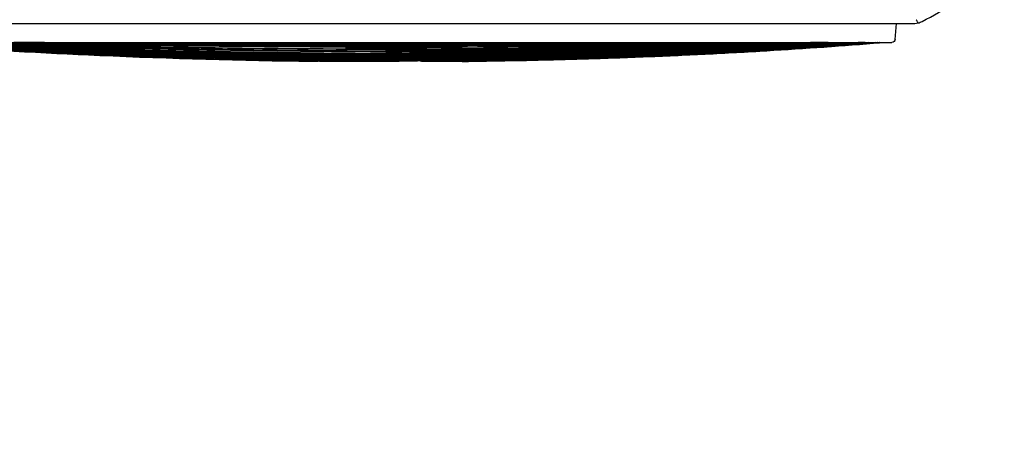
# Model space of a CAD drawing. Header units: millimetres. Extents: x -424979 to 718034, y -72486 to 344972.
# Tile 199 of 256: x 580349 to 581742, y 142422 to 143005. Entities that reach past the tile are written whole.
import ezdxf
from ezdxf import colors
from ezdxf.entities.mleader import LeaderData, LeaderLine
from ezdxf.math import Vec2, Vec3
from ezdxf.xclip import XClip

# ---------------------------------------------------------------- set-up
doc = ezdxf.new("R2010")
doc.units = ezdxf.units.MM
doc.header["$MEASUREMENT"] = 0
doc.header["$XCLIPFRAME"] = 0
doc.layers.add('IS_KLIM Opis_Średnice', color=7, linetype='Continuous', lineweight=9)
doc.layers.add('SKAN - RZUT_7_0_Nr_pióra__1', color=7, linetype='Continuous', lineweight=13)
doc.layers.add('IS_KLIM_urządzenia', color=3, linetype='Continuous')
doc.layers.add('Rysunki i obrazki', color=7, linetype='Continuous')
picture_1 = doc.add_image_def('image7.tif', size_in_pixel=(14115, 7016))

# ---------------------------------------------------------------- blocks, each defined once
blk = doc.blocks.new('Rysunek_7_7', base_point=(-247133.1, 120862.7))
at = {"layer": 'SKAN - RZUT_7_0_Nr_pióra__1', "color": 7, "lineweight": 13}
image = blk.add_image(picture_1, insert=(-306883.1, 91162.7), size_in_units=(119499.9, 59400), dxfattribs=at)
image.set_boundary_path([(-0.5, -0.5), (14114.5, 7015.5)])
blk = doc.blocks.new('G$CE471A013')
at = {"linetype": 'Continuous'}
for p, q in [((-0.367, -1.413), (-63.178, -1.413)), ((-62.054, -2.359), (-62.12, -1.413)), ((-57.042, -2.545), (-61.855, -2.545)), ((-58.757, -2.545), (-58.757, -2.545)), ((-7.032, -2.545), (-57.042, -2.545)), ((-32.037, -2.644), (-32.037, -2.642))]:
    blk.add_line(p, q, dxfattribs=at)
blk.add_arc((-61.855, -2.345), 0.2, 184, 270, dxfattribs=at)
for points, knots in [([(-63.642, -1.299), (-64.293, -0.958), (-64.934, -0.598), (-66.193, 0.161), (-66.811, 0.559), (-67.416, 0.974)], [0, 0, 0, 0, 0.5, 0.5, 1, 1, 1, 1]), ([(-63.178, -1.413), (-63.178, -1.413), (-63.179, -1.413), (-63.182, -1.413), (-63.184, -1.413), (-63.196, -1.413), (-63.206, -1.413), (-63.275, -1.41), (-63.334, -1.402), (-63.392, -1.39)], [0, 0, 0, 0, 0.008756, 0.008756, 0.040334, 0.040334, 0.177893, 0.177893, 1, 1, 1, 1]), ([(-63.388, -1.36), (-63.387, -1.357), (-63.385, -1.355), (-63.373, -1.33), (-63.36, -1.303), (-63.334, -1.259), (-63.323, -1.243), (-63.31, -1.227)], [0, 0, 0, 0, 0.07944, 0.07944, 0.676385, 0.676385, 1, 1, 1, 1]), ([(-63.318, -1.212), (-63.321, -1.211), (-63.325, -1.211), (-63.329, -1.211), (-63.329, -1.211), (-63.33, -1.211)], [0, 0, 0, 0, 0.895907, 0.895907, 1, 1, 1, 1]), ([(-63.314, -1.199), (-63.314, -1.2), (-63.314, -1.2), (-63.315, -1.204), (-63.316, -1.208), (-63.318, -1.212)], [0, 0, 0, 0, 0.075095, 0.075095, 1, 1, 1, 1]), ([(-63.318, -1.212), (-63.311, -1.226), (-63.304, -1.24), (-63.296, -1.253), (-63.296, -1.253), (-63.296, -1.254)], [0, 0, 0, 0, 0.958709, 0.958709, 1, 1, 1, 1]), ([(-32.037, -3.261), (-36.938, -3.218), (-41.838, -3.138), (-51.533, -2.903), (-56.327, -2.75), (-61.119, -2.546)], [0, 0, 0, 0, 0.505409, 0.505409, 1, 1, 1, 1]), ([(-61.118, -2.551), (-56.329, -2.844), (-51.536, -3.059), (-41.841, -3.378), (-36.939, -3.481), (-32.037, -3.525)], [0, 0, 0, 0, 0.494599, 0.494599, 1, 1, 1, 1]), ([(-32.037, -3.496), (-36.939, -3.451), (-41.841, -3.35), (-51.536, -3.04), (-56.329, -2.832), (-61.118, -2.551)], [0, 0, 0, 0, 0.505401, 0.505401, 1, 1, 1, 1]), ([(-61.118, -2.551), (-56.329, -2.832), (-51.536, -3.039), (-41.841, -3.349), (-36.939, -3.45), (-32.037, -3.494)], [0, 0, 0, 0, 0.494599, 0.494599, 1, 1, 1, 1]), ([(-32.037, -3.553), (-36.94, -3.512), (-41.841, -3.407), (-51.536, -3.079), (-56.33, -2.856), (-61.118, -2.552)], [0, 0, 0, 0, 0.505401, 0.505401, 1, 1, 1, 1]), ([(-32.037, -3.526), (-36.939, -3.483), (-41.841, -3.38), (-51.536, -3.06), (-56.329, -2.845), (-61.118, -2.552)], [0, 0, 0, 0, 0.505401, 0.505401, 1, 1, 1, 1]), ([(-32.037, -3.6), (-36.94, -3.563), (-41.842, -3.457), (-51.537, -3.114), (-56.33, -2.879), (-61.118, -2.553)], [0, 0, 0, 0, 0.505401, 0.505401, 1, 1, 1, 1]), ([(-32.037, -3.578), (-36.94, -3.538), (-41.842, -3.433), (-51.537, -3.097), (-56.33, -2.868), (-61.118, -2.553)], [0, 0, 0, 0, 0.505401, 0.505401, 1, 1, 1, 1]), ([(-32.037, -3.619), (-36.94, -3.585), (-41.843, -3.48), (-51.538, -3.13), (-56.331, -2.889), (-61.118, -2.554)], [0, 0, 0, 0, 0.505401, 0.505401, 1, 1, 1, 1]), ([(-32.037, -3.39), (-36.939, -3.345), (-41.84, -3.252), (-51.533, -2.975), (-56.326, -2.793), (-61.115, -2.549)], [0, 0, 0, 0, 0.505465, 0.505465, 1, 1, 1, 1]), ([(-61.106, -2.549), (-56.319, -2.779), (-51.53, -2.951), (-41.839, -3.214), (-36.938, -3.303), (-32.037, -3.348)], [0, 0, 0, 0, 0.494375, 0.494375, 1, 1, 1, 1]), ([(-39.382, -3.21), (-41.835, -3.167), (-44.287, -3.114), (-51.511, -2.928), (-56.282, -2.766), (-61.051, -2.55)], [0, 0, 0, 0, 0.339395, 0.339395, 1, 1, 1, 1]), ([(-32.037, -3.111), (-36.937, -3.076), (-41.838, -3.01), (-51.506, -2.824), (-56.274, -2.704), (-61.042, -2.546)], [0, 0, 0, 0, 0.50677, 0.50677, 1, 1, 1, 1]), ([(-32.037, -3.058), (-36.937, -3.025), (-41.837, -2.966), (-51.506, -2.797), (-56.274, -2.688), (-61.041, -2.545)], [0, 0, 0, 0, 0.506778, 0.506778, 1, 1, 1, 1]), ([(-61.021, -2.546), (-56.261, -2.688), (-51.499, -2.795), (-41.837, -2.964), (-36.937, -3.023), (-32.037, -3.056)], [0, 0, 0, 0, 0.492868, 0.492868, 1, 1, 1, 1]), ([(-32.037, -3.349), (-36.938, -3.305), (-41.839, -3.215), (-51.494, -2.953), (-56.248, -2.782), (-61, -2.554)], [0, 0, 0, 0, 0.507485, 0.507485, 1, 1, 1, 1]), ([(-32.037, -3.213), (-36.938, -3.173), (-41.838, -3.097), (-51.488, -2.878), (-56.237, -2.737), (-60.984, -2.551)], [0, 0, 0, 0, 0.507767, 0.507767, 1, 1, 1, 1]), ([(-60.984, -2.551), (-56.237, -2.736), (-51.488, -2.877), (-41.838, -3.095), (-36.938, -3.17), (-32.037, -3.211)], [0, 0, 0, 0, 0.492233, 0.492233, 1, 1, 1, 1]), ([(-60.984, -2.552), (-56.237, -2.752), (-51.488, -2.903), (-41.839, -3.136), (-36.938, -3.216), (-32.037, -3.259)], [0, 0, 0, 0, 0.492233, 0.492233, 1, 1, 1, 1]), ([(-32.037, -2.947), (-34.87, -2.932), (-37.702, -2.91), (-43.368, -2.851), (-46.201, -2.816), (-51.866, -2.73), (-54.699, -2.68), (-58.666, -2.597), (-59.8, -2.572), (-60.934, -2.546)], [0, 0, 0, 0, 0.294057, 0.294057, 0.58814, 0.58814, 0.882227, 0.882227, 1, 1, 1, 1]), ([(-60.894, -2.547), (-58.354, -2.605), (-55.814, -2.657), (-50.519, -2.751), (-47.764, -2.792), (-42.254, -2.862), (-39.498, -2.891), (-35.174, -2.926), (-33.606, -2.936), (-32.037, -2.945)], [0, 0, 0, 0, 0.264103, 0.264103, 0.550513, 0.550513, 0.836923, 0.836923, 1, 1, 1, 1]), ([(-36.523, -3.657), (-37.477, -3.646), (-39.655, -3.612), (-43.056, -3.531), (-46.726, -3.409), (-50.395, -3.252), (-55.081, -3.004), (-58.542, -2.766), (-60.779, -2.585)], [0, 0, 0, 0, 0.11788, 0.269085, 0.420289, 0.571494, 0.722699, 1, 1, 1, 1]), ([(-54.409, -2.619), (-55.794, -2.605), (-57.18, -2.589), (-59.248, -2.563), (-59.931, -2.554), (-60.615, -2.545)], [0, 0, 0, 0, 0.669634, 0.669634, 1, 1, 1, 1]), ([(-60.501, -2.547), (-57.467, -2.586), (-54.433, -2.62), (-49.709, -2.664), (-48.019, -2.679), (-42.949, -2.718), (-39.569, -2.739), (-34.805, -2.76), (-33.421, -2.765), (-32.037, -2.77)], [0, 0, 0, 0, 0.319801, 0.319801, 0.497905, 0.497905, 0.854114, 0.854114, 1, 1, 1, 1]), ([(-32.037, -2.713), (-34.859, -2.706), (-37.681, -2.696), (-41.915, -2.677), (-43.326, -2.67), (-47.56, -2.647), (-50.382, -2.629), (-55.564, -2.59), (-57.923, -2.569), (-60.283, -2.546)], [0, 0, 0, 0, 0.299747, 0.299747, 0.449624, 0.449624, 0.749381, 0.749381, 1, 1, 1, 1]), ([(-60.283, -2.546), (-58.036, -2.568), (-55.79, -2.587), (-52.212, -2.614), (-50.88, -2.623), (-46.883, -2.65), (-44.219, -2.664), (-38.89, -2.689), (-36.225, -2.699), (-33.053, -2.707), (-32.545, -2.709), (-32.037, -2.71)], [0, 0, 0, 0, 0.238571, 0.238571, 0.380065, 0.380065, 0.663055, 0.663055, 0.946044, 0.946044, 1, 1, 1, 1]), ([(-32.037, -3.463), (-36.939, -3.418), (-41.84, -3.319), (-51.147, -3.031), (-55.552, -2.852), (-59.955, -2.614)], [0, 0, 0, 0, 0.526489, 0.526489, 1, 1, 1, 1]), ([(-36.416, -3.652), (-40.589, -3.601), (-44.763, -3.485), (-52.262, -3.158), (-55.59, -2.969), (-58.914, -2.726)], [0, 0, 0, 0, 0.556048, 0.556048, 1, 1, 1, 1]), ([(-58.595, -2.749), (-55.376, -2.981), (-52.152, -3.162), (-44.756, -3.484), (-40.581, -3.6), (-36.405, -3.652)], [0, 0, 0, 0, 0.435984, 0.435984, 1, 1, 1, 1]), ([(-58.452, -2.755), (-55.219, -2.983), (-51.984, -3.161), (-44.514, -3.48), (-40.279, -3.596), (-36.043, -3.648)], [0, 0, 0, 0, 0.433408, 0.433408, 1, 1, 1, 1]), ([(-36.066, -3.648), (-40.298, -3.596), (-44.529, -3.48), (-51.964, -3.162), (-55.17, -2.986), (-58.372, -2.761)], [0, 0, 0, 0, 0.568697, 0.568697, 1, 1, 1, 1]), ([(-58.091, -2.545), (-55.347, -2.562), (-52.602, -2.575), (-48.884, -2.591), (-47.911, -2.595), (-44.991, -2.607), (-43.045, -2.613), (-39.152, -2.625), (-37.205, -2.63), (-34.185, -2.636), (-33.111, -2.638), (-32.037, -2.639)], [0, 0, 0, 0, 0.31601, 0.31601, 0.42808, 0.42808, 0.652219, 0.652219, 0.876357, 0.876357, 1, 1, 1, 1]), ([(-57.423, -2.786), (-53.865, -2.995), (-50.304, -3.157), (-41.842, -3.456), (-36.94, -3.562), (-32.037, -3.599)], [0, 0, 0, 0, 0.420951, 0.420951, 1, 1, 1, 1]), ([(-56.809, -2.838), (-53.456, -3.04), (-50.1, -3.198), (-41.843, -3.499), (-36.94, -3.605), (-32.037, -3.636)], [0, 0, 0, 0, 0.406561, 0.406561, 1, 1, 1, 1]), ([(-56.729, -2.835), (-53.402, -3.029), (-50.073, -3.182), (-41.843, -3.479), (-36.94, -3.585), (-32.037, -3.619)], [0, 0, 0, 0, 0.40464, 0.40464, 1, 1, 1, 1]), ([(-32.037, -2.583), (-36.954, -2.579), (-41.87, -2.572), (-49.186, -2.558), (-51.586, -2.553), (-53.986, -2.547)], [0, 0, 0, 0, 0.672022, 0.672022, 1, 1, 1, 1]), ([(-32.037, -3.058), (-27.137, -3.025), (-22.236, -2.966), (-12.557, -2.796), (-7.778, -2.688), (-3, -2.544)], [0, 0, 0, 0, 0.506209, 0.506209, 1, 1, 1, 1]), ([(-32.037, -3.111), (-27.136, -3.076), (-22.236, -3.01), (-12.557, -2.824), (-7.778, -2.704), (-3, -2.545)], [0, 0, 0, 0, 0.506209, 0.506209, 1, 1, 1, 1]), ([(-5.983, -2.545), (-8.727, -2.562), (-11.472, -2.575), (-15.189, -2.591), (-16.163, -2.595), (-19.083, -2.607), (-21.029, -2.613), (-24.922, -2.625), (-26.869, -2.63), (-29.889, -2.636), (-30.963, -2.638), (-32.037, -2.639)], [0, 0, 0, 0, 0.31601, 0.31601, 0.42808, 0.42808, 0.652219, 0.652219, 0.876357, 0.876357, 1, 1, 1, 1]), ([(-32.037, -2.578), (-32.037, -2.577), (-32.037, -2.575), (-32.037, -2.569), (-32.037, -2.565), (-32.037, -2.556), (-32.037, -2.551), (-32.037, -2.545)], [0, 0, 0, 0, 0.356764, 0.356764, 0.713527, 0.713527, 1, 1, 1, 1]), ([(-32.037, -3.261), (-27.136, -3.218), (-22.236, -3.138), (-12.541, -2.903), (-7.747, -2.75), (-2.955, -2.546)], [0, 0, 0, 0, 0.505409, 0.505409, 1, 1, 1, 1]), ([(-32.037, -2.947), (-29.204, -2.932), (-26.371, -2.91), (-20.706, -2.851), (-17.873, -2.816), (-12.207, -2.73), (-9.375, -2.68), (-5.408, -2.597), (-4.274, -2.572), (-3.139, -2.546)], [0, 0, 0, 0, 0.294057, 0.294057, 0.58814, 0.58814, 0.882227, 0.882227, 1, 1, 1, 1]), ([(-32.037, -2.713), (-29.215, -2.706), (-26.392, -2.696), (-22.159, -2.677), (-20.748, -2.67), (-16.514, -2.647), (-13.692, -2.629), (-8.513, -2.59), (-6.157, -2.569), (-3.8, -2.546)], [0, 0, 0, 0, 0.299848, 0.299848, 0.449777, 0.449777, 0.749636, 0.749636, 1, 1, 1, 1]), ([(-3.791, -2.546), (-6.037, -2.568), (-8.284, -2.587), (-11.862, -2.614), (-13.194, -2.623), (-17.191, -2.65), (-19.855, -2.664), (-25.184, -2.689), (-27.848, -2.699), (-31.021, -2.707), (-31.529, -2.709), (-32.037, -2.71)], [0, 0, 0, 0, 0.238571, 0.238571, 0.380065, 0.380065, 0.663055, 0.663055, 0.946044, 0.946044, 1, 1, 1, 1]), ([(-3.18, -2.547), (-5.72, -2.605), (-8.26, -2.657), (-13.555, -2.751), (-16.31, -2.792), (-21.82, -2.862), (-24.575, -2.891), (-28.899, -2.926), (-30.468, -2.936), (-32.037, -2.945)], [0, 0, 0, 0, 0.264103, 0.264103, 0.550513, 0.550513, 0.836923, 0.836923, 1, 1, 1, 1]), ([(-3.573, -2.547), (-6.607, -2.586), (-9.641, -2.62), (-14.365, -2.664), (-16.055, -2.679), (-21.125, -2.718), (-24.504, -2.739), (-29.268, -2.76), (-30.653, -2.765), (-32.037, -2.77)], [0, 0, 0, 0, 0.319801, 0.319801, 0.497905, 0.497905, 0.854114, 0.854114, 1, 1, 1, 1]), ([(-32.037, -2.583), (-27.12, -2.579), (-22.204, -2.572), (-14.887, -2.558), (-12.488, -2.553), (-10.088, -2.547)], [0, 0, 0, 0, 0.672022, 0.672022, 1, 1, 1, 1]), ([(-32.037, -3.39), (-27.135, -3.345), (-22.234, -3.252), (-12.541, -2.975), (-7.748, -2.793), (-2.959, -2.549)], [0, 0, 0, 0, 0.505465, 0.505465, 1, 1, 1, 1]), ([(-2.968, -2.549), (-7.755, -2.779), (-12.544, -2.951), (-22.235, -3.214), (-27.136, -3.303), (-32.037, -3.348)], [0, 0, 0, 0, 0.494375, 0.494375, 1, 1, 1, 1]), ([(-32.037, -3.463), (-27.135, -3.418), (-22.234, -3.319), (-12.539, -3.019), (-7.745, -2.82), (-2.955, -2.55)], [0, 0, 0, 0, 0.505401, 0.505401, 1, 1, 1, 1]), ([(-2.955, -2.55), (-7.745, -2.819), (-12.539, -3.018), (-22.234, -3.318), (-27.135, -3.416), (-32.037, -3.462)], [0, 0, 0, 0, 0.494599, 0.494599, 1, 1, 1, 1]), ([(-32.037, -3.306), (-27.136, -3.263), (-22.235, -3.177), (-12.563, -2.928), (-7.792, -2.766), (-3.023, -2.55)], [0, 0, 0, 0, 0.506586, 0.506586, 1, 1, 1, 1]), ([(-2.956, -2.551), (-7.745, -2.844), (-12.538, -3.059), (-22.233, -3.378), (-27.134, -3.481), (-32.037, -3.525)], [0, 0, 0, 0, 0.494599, 0.494599, 1, 1, 1, 1]), ([(-32.037, -3.496), (-27.135, -3.451), (-22.233, -3.35), (-12.538, -3.04), (-7.745, -2.832), (-2.956, -2.551)], [0, 0, 0, 0, 0.505401, 0.505401, 1, 1, 1, 1]), ([(-2.956, -2.551), (-7.745, -2.832), (-12.538, -3.039), (-22.233, -3.349), (-27.135, -3.45), (-32.037, -3.494)], [0, 0, 0, 0, 0.494599, 0.494599, 1, 1, 1, 1]), ([(-32.037, -3.213), (-27.136, -3.173), (-22.236, -3.097), (-12.586, -2.878), (-7.837, -2.737), (-3.09, -2.551)], [0, 0, 0, 0, 0.507767, 0.507767, 1, 1, 1, 1]), ([(-3.09, -2.551), (-7.837, -2.736), (-12.586, -2.877), (-22.236, -3.095), (-27.136, -3.17), (-32.037, -3.211)], [0, 0, 0, 0, 0.492233, 0.492233, 1, 1, 1, 1]), ([(-32.037, -3.553), (-27.134, -3.512), (-22.232, -3.407), (-12.537, -3.079), (-7.744, -2.856), (-2.956, -2.552)], [0, 0, 0, 0, 0.505401, 0.505401, 1, 1, 1, 1]), ([(-32.037, -3.526), (-27.134, -3.483), (-22.233, -3.38), (-12.538, -3.06), (-7.745, -2.845), (-2.956, -2.552)], [0, 0, 0, 0, 0.505401, 0.505401, 1, 1, 1, 1]), ([(-3.09, -2.552), (-7.837, -2.752), (-12.586, -2.903), (-22.235, -3.136), (-27.136, -3.216), (-32.037, -3.259)], [0, 0, 0, 0, 0.492233, 0.492233, 1, 1, 1, 1]), ([(-32.037, -3.6), (-27.134, -3.563), (-22.232, -3.457), (-12.536, -3.114), (-7.744, -2.879), (-2.956, -2.553)], [0, 0, 0, 0, 0.505401, 0.505401, 1, 1, 1, 1]), ([(-32.037, -3.578), (-27.134, -3.538), (-22.232, -3.433), (-12.537, -3.097), (-7.744, -2.868), (-2.956, -2.553)], [0, 0, 0, 0, 0.505401, 0.505401, 1, 1, 1, 1]), ([(-32.037, -3.619), (-27.134, -3.585), (-22.231, -3.48), (-12.536, -3.13), (-7.743, -2.889), (-2.956, -2.554)], [0, 0, 0, 0, 0.505401, 0.505401, 1, 1, 1, 1]), ([(-32.037, -3.349), (-27.136, -3.305), (-22.235, -3.215), (-12.58, -2.953), (-7.826, -2.782), (-3.074, -2.554)], [0, 0, 0, 0, 0.507485, 0.507485, 1, 1, 1, 1]), ([(-32.037, -2.639), (-32.037, -2.639), (-32.037, -2.637), (-32.037, -2.631), (-32.037, -2.627), (-32.037, -2.616), (-32.037, -2.61), (-32.037, -2.596), (-32.037, -2.589), (-32.037, -2.578), (-32.037, -2.576), (-32.037, -2.573)], [0, 0, 0, 0, 0.231562, 0.231562, 0.463124, 0.463124, 0.694686, 0.694686, 0.926248, 0.926248, 1, 1, 1, 1]), ([(-32.037, -2.642), (-27.827, -2.636), (-23.617, -2.625), (-18.87, -2.608), (-18.334, -2.606), (-17.797, -2.604)], [0, 0, 0, 0, 0.886937, 0.886937, 1, 1, 1, 1]), ([(-32.037, -2.71), (-32.037, -2.709), (-32.037, -2.708), (-32.037, -2.702), (-32.037, -2.697), (-32.037, -2.687), (-32.037, -2.68), (-32.037, -2.667), (-32.037, -2.659), (-32.037, -2.649), (-32.037, -2.646), (-32.037, -2.644)], [0, 0, 0, 0, 0.231495, 0.231495, 0.46299, 0.46299, 0.694485, 0.694485, 0.925981, 0.925981, 1, 1, 1, 1]), ([(-32.037, -2.77), (-32.037, -2.769), (-32.037, -2.767), (-32.037, -2.761), (-32.037, -2.757), (-32.037, -2.747), (-32.037, -2.74), (-32.037, -2.726), (-32.037, -2.719), (-32.037, -2.709), (-32.037, -2.706), (-32.037, -2.704)], [0, 0, 0, 0, 0.231403, 0.231403, 0.462805, 0.462805, 0.694209, 0.694209, 0.925613, 0.925613, 1, 1, 1, 1]), ([(-32.037, -3.428), (-27.135, -3.382), (-22.234, -3.286), (-13.64, -3.03), (-9.947, -2.892), (-6.255, -2.716)], [0, 0, 0, 0, 0.570136, 0.570136, 1, 1, 1, 1]), ([(-6.837, -2.743), (-10.335, -2.905), (-13.834, -3.035), (-22.234, -3.285), (-27.135, -3.381), (-32.037, -3.426)], [0, 0, 0, 0, 0.416676, 0.416676, 1, 1, 1, 1]), ([(-32.037, -2.829), (-32.037, -2.828), (-32.037, -2.827), (-32.037, -2.821), (-32.037, -2.816), (-32.037, -2.806), (-32.037, -2.799), (-32.037, -2.786), (-32.037, -2.778), (-32.037, -2.768), (-32.037, -2.765), (-32.037, -2.763)], [0, 0, 0, 0, 0.231285, 0.231285, 0.46257, 0.46257, 0.693856, 0.693856, 0.925144, 0.925144, 1, 1, 1, 1]), ([(-32.037, -2.887), (-32.037, -2.887), (-32.037, -2.885), (-32.037, -2.879), (-32.037, -2.875), (-32.037, -2.864), (-32.037, -2.858), (-32.037, -2.844), (-32.037, -2.836), (-32.037, -2.826), (-32.037, -2.824), (-32.037, -2.821)], [0, 0, 0, 0, 0.231142, 0.231142, 0.462283, 0.462283, 0.693426, 0.693426, 0.924571, 0.924571, 1, 1, 1, 1]), ([(-7.345, -2.835), (-10.672, -3.029), (-14.001, -3.182), (-22.231, -3.479), (-27.134, -3.585), (-32.037, -3.619)], [0, 0, 0, 0, 0.40464, 0.40464, 1, 1, 1, 1]), ([(-32.037, -2.945), (-32.037, -2.944), (-32.037, -2.942), (-32.037, -2.936), (-32.037, -2.932), (-32.037, -2.922), (-32.037, -2.915), (-32.037, -2.902), (-32.037, -2.894), (-32.037, -2.884), (-32.037, -2.881), (-32.037, -2.878)], [0, 0, 0, 0, 0.230972, 0.230972, 0.461944, 0.461944, 0.692918, 0.692918, 0.923895, 0.923895, 1, 1, 1, 1]), ([(-5.622, -2.755), (-8.854, -2.983), (-12.09, -3.161), (-19.56, -3.48), (-23.795, -3.596), (-28.031, -3.648)], [0, 0, 0, 0, 0.433408, 0.433408, 1, 1, 1, 1]), ([(-28.008, -3.648), (-23.776, -3.596), (-19.545, -3.48), (-12.084, -3.161), (-8.854, -2.983), (-5.627, -2.756)], [0, 0, 0, 0, 0.566773, 0.566773, 1, 1, 1, 1]), ([(-5.027, -2.716), (-8.397, -2.964), (-11.771, -3.156), (-19.318, -3.484), (-23.493, -3.6), (-27.668, -3.652)], [0, 0, 0, 0, 0.447256, 0.447256, 1, 1, 1, 1]), ([(-27.658, -3.652), (-23.484, -3.601), (-19.311, -3.485), (-11.533, -3.146), (-7.927, -2.937), (-4.325, -2.664)], [0, 0, 0, 0, 0.536112, 0.536112, 1, 1, 1, 1]), ([(-14.972, -3.306), (-14.541, -3.287), (-12.888, -3.21), (-8.993, -3.004), (-5.532, -2.766), (-3.295, -2.585)], [0, 0, 0, 0, 0.110637, 0.424462, 1, 1, 1, 1]), ([(-34.126, -3.648), (-38.681, -3.606), (-43.236, -3.494), (-50.098, -3.221), (-52.408, -3.111), (-54.717, -2.979)], [0, 0, 0, 0, 0.663309, 0.663309, 1, 1, 1, 1]), ([(-35.398, -3.646), (-39.741, -3.597), (-44.084, -3.482), (-50.496, -3.215), (-52.567, -3.113), (-54.638, -2.993)], [0, 0, 0, 0, 0.676819, 0.676819, 1, 1, 1, 1]), ([(-54.636, -3.017), (-52.753, -3.131), (-50.87, -3.228), (-48.481, -3.333), (-47.975, -3.354), (-47.469, -3.374)], [0, 0, 0, 0, 0.788325, 0.788325, 1, 1, 1, 1]), ([(-53.301, -3.067), (-51.669, -3.156), (-50.036, -3.233), (-44.057, -3.482), (-39.707, -3.597), (-35.357, -3.646)], [0, 0, 0, 0, 0.273091, 0.273091, 1, 1, 1, 1]), ([(-51.456, -3.137), (-49.886, -3.212), (-48.315, -3.278), (-41.843, -3.518), (-36.941, -3.623), (-32.037, -3.65)], [0, 0, 0, 0, 0.242783, 0.242783, 1, 1, 1, 1]), ([(-48.23, -3.208), (-47.734, -3.227), (-47.238, -3.245), (-41.842, -3.432), (-36.94, -3.537), (-32.037, -3.577)], [0, 0, 0, 0, 0.091941, 0.091941, 1, 1, 1, 1]), ([(-36.544, -3.604), (-39.945, -3.553), (-43.345, -3.464), (-46.826, -3.335), (-46.909, -3.332), (-46.992, -3.329)], [0, 0, 0, 0, 0.976248, 0.976248, 1, 1, 1, 1]), ([(-32.037, -3.001), (-32.037, -3), (-32.037, -2.999), (-32.037, -2.993), (-32.037, -2.988), (-32.037, -2.978), (-32.037, -2.972), (-32.037, -2.958), (-32.037, -2.95), (-32.037, -2.94), (-32.037, -2.937), (-32.037, -2.935)], [0, 0, 0, 0, 0.230777, 0.230777, 0.461553, 0.461553, 0.692332, 0.692332, 0.923115, 0.923115, 1, 1, 1, 1]), ([(-9.543, -2.946), (-12.138, -3.08), (-14.734, -3.191), (-22.232, -3.456), (-27.134, -3.562), (-32.037, -3.599)], [0, 0, 0, 0, 0.346419, 0.346419, 1, 1, 1, 1]), ([(-9.972, -2.955), (-12.425, -3.076), (-14.878, -3.177), (-22.232, -3.432), (-27.134, -3.537), (-32.037, -3.577)], [0, 0, 0, 0, 0.333694, 0.333694, 1, 1, 1, 1]), ([(-32.037, -3.109), (-32.037, -3.109), (-32.037, -3.107), (-32.037, -3.101), (-32.037, -3.097), (-32.037, -3.087), (-32.037, -3.081), (-32.037, -3.075)], [0, 0, 0, 0, 0.343869, 0.343869, 0.687737, 0.687737, 1, 1, 1, 1]), ([(-27.801, -3.592), (-24.31, -3.54), (-20.82, -3.45), (-15.12, -3.241), (-12.91, -3.145), (-10.701, -3.031)], [0, 0, 0, 0, 0.612154, 0.612154, 1, 1, 1, 1]), ([(-21.707, -3.479), (-20.248, -3.439), (-18.789, -3.392), (-15.054, -3.254), (-12.779, -3.153), (-10.505, -3.032)], [0, 0, 0, 0, 0.390602, 0.390602, 1, 1, 1, 1])]:
    blk.add_open_spline(points, degree=3, knots=knots, dxfattribs=at)
for points, degree in [([(-63.392, -1.39), (-63.48, -1.37), (-63.564, -1.34), (-63.642, -1.299)], 3), ([(-60.984, -2.557), (-61.029, -2.554), (-61.074, -2.552), (-61.119, -2.549)], 3), ([(-61.119, -2.549), (-60.758, -2.569), (-60.398, -2.588), (-60.038, -2.606)], 3), ([(-61.118, -2.552), (-61.073, -2.555), (-61.028, -2.558), (-60.983, -2.561)], 3), ([(-61.118, -2.553), (-61.073, -2.556), (-61.028, -2.559), (-60.983, -2.562)], 3), ([(-61.117, -2.549), (-61.073, -2.551), (-61.029, -2.553), (-60.985, -2.555)], 3), ([(-61.052, -2.55), (-61.052, -2.55), (-61.052, -2.55)], 2), ([(-61.05, -2.559), (-61.05, -2.559), (-61.05, -2.559)], 2), ([(-56.489, -2.858), (-58.01, -2.768), (-59.53, -2.669), (-61.05, -2.559)], 3), ([(-61.05, -2.56), (-61.05, -2.56), (-61.05, -2.56)], 2), ([(-58.451, -2.742), (-59.317, -2.684), (-60.184, -2.624), (-61.05, -2.56)], 3), ([(-32.037, -3.003), (-41.686, -2.945), (-51.334, -2.803), (-60.98, -2.546)], 3), ([(-32.037, -2.832), (-41.595, -2.794), (-51.153, -2.706), (-60.71, -2.546)], 3), ([(-59.949, -2.614), (-59.446, -2.642), (-58.942, -2.668), (-58.439, -2.693)], 3), ([(-56.364, -2.556), (-56.965, -2.553), (-57.566, -2.549), (-58.167, -2.545)], 3), ([(-58.107, -2.774), (-56.601, -2.877), (-55.093, -2.969), (-53.585, -3.052)], 3), ([(-57.894, -2.783), (-56.895, -2.849), (-55.896, -2.911), (-54.896, -2.968)], 3), ([(-56.751, -2.85), (-57.061, -2.831), (-57.37, -2.812), (-57.679, -2.792)], 3), ([(-39.789, -2.869), (-42.145, -2.844), (-44.502, -2.813), (-46.859, -2.776)], 3), ([(-32.037, -2.642), (-35.976, -2.636), (-39.916, -2.626), (-43.855, -2.612)], 3), ([(-32.037, -2.772), (-32.861, -2.77), (-33.685, -2.767), (-34.509, -2.764)], 3), ([(-32.037, -2.89), (-32.838, -2.886), (-33.64, -2.882), (-34.441, -2.877)], 3), ([(-32.037, -2.832), (-22.479, -2.794), (-12.921, -2.706), (-3.364, -2.546)], 3), ([(-32.037, -2.578), (-32.037, -2.579), (-32.037, -2.581), (-32.037, -2.583)], 3), ([(-32.037, -2.639), (-32.037, -2.64), (-32.037, -2.641), (-32.037, -2.642)], 3), ([(-32.037, -2.71), (-32.037, -2.711), (-32.037, -2.712), (-32.037, -2.713)], 3), ([(-32.037, -2.772), (-31.213, -2.77), (-30.389, -2.767), (-29.565, -2.764)], 3), ([(-32.037, -2.77), (-32.037, -2.771), (-32.037, -2.772), (-32.037, -2.772)], 3), ([(-32.037, -2.829), (-32.037, -2.83), (-32.037, -2.831), (-32.037, -2.832)], 3), ([(-32.037, -2.89), (-31.236, -2.886), (-30.434, -2.882), (-29.633, -2.877)], 3), ([(-32.037, -2.887), (-32.037, -2.888), (-32.037, -2.889), (-32.037, -2.89)], 3), ([(-18.164, -2.749), (-17.391, -2.739), (-16.618, -2.728), (-15.845, -2.717)], 3), ([(-17.799, -2.785), (-15.415, -2.748), (-13.032, -2.706), (-10.649, -2.657)], 3), ([(-48.033, -3.288), (-49.878, -3.215), (-51.724, -3.13), (-53.569, -3.032)], 3), ([(-50.065, -3.188), (-51.204, -3.139), (-52.344, -3.084), (-53.483, -3.025)], 3), ([(-36.888, -3.582), (-40.167, -3.529), (-43.445, -3.442), (-46.721, -3.323)], 3), ([(-41.256, -3.247), (-38.183, -3.313), (-35.11, -3.36), (-32.037, -3.388)], 3), ([(-39.963, -3.342), (-37.321, -3.397), (-34.679, -3.437), (-32.037, -3.462)], 3), ([(-37.196, -3.36), (-35.477, -3.388), (-33.757, -3.41), (-32.037, -3.426)], 3), ([(-32.037, -3.306), (-32.719, -3.3), (-33.402, -3.293), (-34.084, -3.286)], 3), ([(-32.037, -3.428), (-32.138, -3.427), (-32.24, -3.426), (-32.341, -3.425)], 3), ([(-32.037, -2.945), (-32.037, -2.945), (-32.037, -2.946), (-32.037, -2.947)], 3), ([(-32.037, -3.001), (-32.037, -3.002), (-32.037, -3.003), (-32.037, -3.003)], 3), ([(-32.037, -3.161), (-32.037, -3.162), (-32.037, -3.162), (-32.037, -3.163)], 3), ([(-32.037, -3.211), (-32.037, -3.211), (-32.037, -3.212), (-32.037, -3.213)], 3), ([(-32.037, -3.259), (-32.037, -3.259), (-32.037, -3.26), (-32.037, -3.261)], 3), ([(-25.483, -3.299), (-27.667, -3.338), (-29.852, -3.368), (-32.037, -3.388)], 3), ([(-32.037, -3.304), (-32.037, -3.305), (-32.037, -3.306), (-32.037, -3.306)], 3), ([(-32.037, -3.348), (-32.037, -3.348), (-32.037, -3.349), (-32.037, -3.349)], 3), ([(-32.037, -3.388), (-32.037, -3.389), (-32.037, -3.389), (-32.037, -3.39)], 3), ([(-32.037, -3.426), (-32.037, -3.427), (-32.037, -3.427), (-32.037, -3.428)], 3), ([(-32.037, -3.462), (-32.037, -3.462), (-32.037, -3.463), (-32.037, -3.463)], 3), ([(-19.077, -3.415), (-22.729, -3.537), (-26.382, -3.615), (-30.036, -3.648)], 3), ([(-18.767, -3.419), (-22.083, -3.533), (-25.4, -3.609), (-28.717, -3.646)], 3), ([(-40.922, -3.533), (-38.628, -3.589), (-36.333, -3.627), (-34.038, -3.648)], 3), ([(-36.523, -3.657), (-36.522, -3.684)], 1), ([(-36.523, -3.657), (-36.523, -3.657), (-36.523, -3.657), (-36.523, -3.657)], 3), ([(-36.416, -3.652), (-36.412, -3.652), (-36.409, -3.652), (-36.405, -3.652)], 3), ([(-36.066, -3.648), (-36.058, -3.648), (-36.051, -3.648), (-36.043, -3.648)], 3), ([(-35.398, -3.646), (-35.384, -3.646), (-35.371, -3.646), (-35.357, -3.646)], 3), ([(-34.126, -3.648), (-34.097, -3.648), (-34.067, -3.648), (-34.038, -3.648)], 3), ([(-32.037, -3.651), (-32.295, -3.649), (-32.552, -3.648), (-32.81, -3.646)], 3), ([(-32.037, -3.637), (-32.128, -3.636), (-32.22, -3.636), (-32.311, -3.635)], 3), ([(-32.037, -3.494), (-32.037, -3.495), (-32.037, -3.495), (-32.037, -3.496)], 3), ([(-32.037, -3.525), (-32.037, -3.525), (-32.037, -3.525), (-32.037, -3.526)], 3), ([(-32.037, -3.552), (-32.037, -3.552), (-32.037, -3.553), (-32.037, -3.553)], 3), ([(-32.037, -3.577), (-32.037, -3.577), (-32.037, -3.578), (-32.037, -3.578)], 3), ([(-27.275, -3.582), (-28.862, -3.608), (-30.45, -3.626), (-32.037, -3.636)], 3), ([(-32.037, -3.599), (-32.037, -3.599), (-32.037, -3.6), (-32.037, -3.6)], 3), ([(-28.055, -3.611), (-29.382, -3.629), (-30.71, -3.642), (-32.037, -3.65)], 3), ([(-32.037, -3.619), (-32.037, -3.619), (-32.037, -3.619), (-32.037, -3.619)], 3), ([(-32.037, -3.637), (-31.89, -3.636), (-31.744, -3.635), (-31.597, -3.634)], 3), ([(-32.037, -3.636), (-32.037, -3.636), (-32.037, -3.637), (-32.037, -3.637)], 3), ([(-32.037, -3.651), (-31.405, -3.647), (-30.773, -3.643), (-30.142, -3.637)], 3), ([(-32.037, -3.65), (-32.037, -3.65), (-32.037, -3.65), (-32.037, -3.651)], 3), ([(-29.948, -3.648), (-29.977, -3.648), (-30.006, -3.648), (-30.036, -3.648)], 3), ([(-29.948, -3.648), (-28.516, -3.635), (-27.085, -3.615), (-25.654, -3.588)], 3), ([(-28.676, -3.646), (-28.69, -3.646), (-28.703, -3.646), (-28.717, -3.646)], 3), ([(-28.676, -3.646), (-27.337, -3.631), (-25.999, -3.61), (-24.66, -3.582)], 3), ([(-28.008, -3.648), (-28.016, -3.648), (-28.023, -3.648), (-28.031, -3.648)], 3), ([(-27.658, -3.652), (-27.662, -3.652), (-27.665, -3.652), (-27.668, -3.652)], 3), ([(-27.551, -3.657), (-27.552, -3.684)], 1), ([(-27.551, -3.657), (-27.238, -3.653), (-26.925, -3.649), (-26.612, -3.645)], 3), ([(-27.551, -3.657), (-27.551, -3.657), (-27.551, -3.657), (-27.551, -3.657)], 3), ([(-27.514, -3.604), (-25.962, -3.58), (-24.41, -3.549), (-22.859, -3.51)], 3)]:
    blk.add_open_spline(points, degree=degree, dxfattribs=at)

msp = doc.modelspace()

# ---------------------------------------------------------------- block references
at = {"layer": 'IS_KLIM_urządzenia', "xscale": -24, "yscale": 24, "zscale": 24}
msp.add_blockref('G$CE471A013', (580098.5, 143033.5), dxfattribs=at)
at = {"layer": 'Rysunki i obrazki', "color": 151, "linetype": 'Continuous', "lineweight": 20, "true_color": 0x80c2ff}
ref = msp.add_blockref('Rysunek_7_7', (578150.8, 164030.1), dxfattribs=at)
XClip(ref).set_block_clipping_path([(-306883.0907464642, 91162.6626359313), (-187383.1463020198, 150562.679302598)])

# ---------------------------------------------------------------- next in the draw order: leaders
at = {"layer": 'IS_KLIM Opis_Średnice', "ltscale": 30}
ml = msp.add_multileader_mtext('Standard', dxfattribs=at)
ml.set_content('{\\fArial|b0|i0|c238|p0;Zaleca się montaż nawietrzaków okiennych.}', color=256)
ml.set_leader_properties()
ml.build(insert=Vec2(0, 0))
ml.multileader.update_dxf_attribs({"text_left_attachment_type": 6, "text_right_attachment_type": 6, "dogleg_length": 0.8})
ctx = ml.context
ctx.base_point, ctx.char_height, ctx.plane_origin = Vec3(578994.6, 141681), 250, Vec3(582901.1, 142247.5)
ctx.left_attachment, ctx.right_attachment = 6, 6
notes = []
notes.append((ctx, [(1, (1, 1, 0), (582835.7, 141681), (-1, 0), 8, [(0, [(584797.9, 143954.6)], 0, [])])]))
ctx.mtext.insert, ctx.mtext.width, ctx.mtext.flow_direction = Vec3(578996.6, 142004.5), 3856.578, 5
ctx.mtext.has_bg_fill, ctx.mtext.bg_color, ctx.mtext.bg_scale_factor, ctx.mtext.bg_transparency, ctx.mtext.use_window_bg_color = 1, -939524096, 1.5, 0, 1
for ctx, leaders in notes:
    for number, flags, end, landing, length, lines in leaders:
        leader = LeaderData()
        leader.index, (leader.has_last_leader_line, leader.has_dogleg_vector, leader.attachment_direction) = number, flags
        leader.last_leader_point, leader.dogleg_vector, leader.dogleg_length = Vec3(end), Vec3(landing), length
        for number, points, colour, breaks in lines:
            line = LeaderLine()
            line.index, line.vertices, line.color, line.breaks = number, Vec3.list(points), colors.encode_raw_color(colour), breaks
            leader.lines.append(line)
        ctx.leaders.append(leader)

doc.saveas('drawing.dxf')
